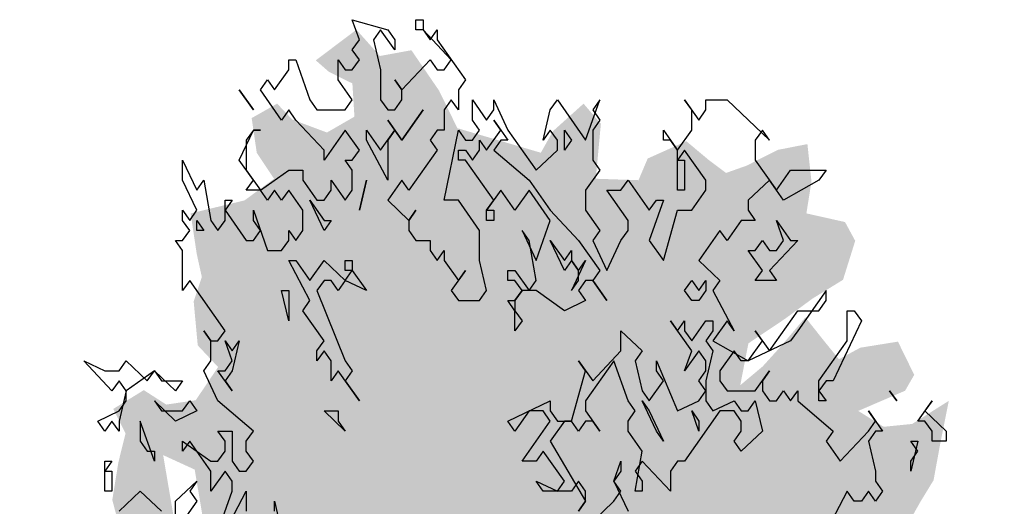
# Model space of a CAD drawing. Extents: x -73 to 359, y -4 to 85.
# Tile 115 of 149: x 231.78 to 235.55, y 12.29 to 14.15. Entities that reach past the tile are written whole.
import ezdxf

# ---------------------------------------------------------------- set-up
doc = ezdxf.new("R2010")
doc.units = 0
doc.header["$MEASUREMENT"] = 0
doc.layers.add('Ansicht_Süd Garagen_8_P_ZE_SYMBOL', color=7, linetype='Continuous')

msp = doc.modelspace()

# ---------------------------------------------------------------- hatches: boundary and pattern name
at = {"layer": 'Ansicht_Süd Garagen_8_P_ZE_SYMBOL', "linetype": 'Continuous', "lineweight": 18, "ltscale": 1000}
h = msp.add_hatch(color=255, dxfattribs=at)
h.paths.add_polyline_path([(232.5219, 11.4191), (232.401, 11.4357), (232.2918, 11.5132), (232.1748, 11.5464), (232.0305, 11.5796), (231.9603, 11.6405), (231.8979, 11.6073), (231.8628, 11.4446), (231.8472, 11.3283), (231.9408, 11.2287), (231.8979, 11.1733), (231.777, 11.1733), (231.8199, 11.0848), (231.8823, 11.0405), (231.8745, 10.9519), (231.8589, 10.8855), (231.8667, 10.8357), (231.9018, 10.7305), (231.8823, 10.6087), (231.9174, 10.4925), (231.8862, 10.343), (232.0266, 10.2379), (232.1124, 10.2046), (232.2684, 10.2157), (232.4244, 10.1327), (232.3971, 10.0198), (232.4283, 9.7319), (232.5063, 9.7596), (232.6272, 9.6046), (232.6857, 9.5327), (232.8144, 9.5105), (232.9431, 9.4662), (233.0523, 9.2891), (233.1771, 9.3113), (233.2239, 9.3721), (233.3721, 9.1042), (233.4541, 8.833), (233.5282, 8.5618), (233.5555, 8.3625), (233.5399, 8.151), (233.6569, 8.1964), (233.7466, 8.151), (233.8527, 8.151), (233.8683, 8.3625), (233.9385, 8.6448), (233.9892, 8.8053), (234.0399, 8.9991), (234.0672, 9.1374), (234.1062, 9.2814), (234.1608, 9.3644), (234.2232, 9.4696), (234.2934, 9.5581), (234.3909, 9.5747), (234.4533, 9.5692), (234.4494, 9.6301), (234.4923, 9.6578), (234.6249, 9.6079), (234.6678, 9.5581), (234.7341, 9.6024), (234.7575, 9.6467), (234.7887, 9.5969), (234.7848, 9.4696), (234.8472, 9.6245), (234.9096, 9.7187), (234.9447, 9.5692), (234.9798, 9.5028), (235.0656, 9.5304), (235.0617, 9.6744), (235.1436, 9.691), (235.206, 9.6965), (235.2099, 9.8515), (235.2879, 9.857), (235.3503, 9.8515), (235.3932, 9.9511), (235.3386, 10.0231), (235.4049, 10.0674), (235.4556, 10.1006), (235.3464, 10.25), (235.2996, 10.3165), (235.4088, 10.3054), (235.4946, 10.3818), (235.401, 10.4814), (235.3308, 10.5202), (235.362, 10.6087), (235.479, 10.57), (235.5513, 10.57), (235.5258, 10.7416), (235.4985, 10.8246), (235.3893, 10.7914), (235.3659, 10.8025), (235.3776, 10.9242), (235.3464, 11.0516), (235.518, 11.1124), (235.4712, 11.2287), (235.4439, 11.2951), (235.4868, 11.4169), (235.4907, 11.594), (235.4244, 11.8044), (235.2957, 11.8985), (235.2138, 11.9759), (235.0929, 12.0202), (234.9759, 12.0147), (234.8433, 12.0258), (234.8355, 12.0867), (234.9252, 12.0977), (234.972, 12.1143), (235.1085, 12.1254), (235.167, 12.1918), (235.2294, 12.3025), (235.2801, 12.3856), (235.3074, 12.535), (235.3386, 12.69), (235.1982, 12.6014), (235.089, 12.5904), (234.9915, 12.6513), (235.1709, 12.7287), (235.206, 12.7896), (235.1436, 12.9169), (234.9993, 12.8937), (234.9174, 12.8494), (234.8589, 12.9214), (234.7887, 13.0099), (234.6951, 12.8992), (234.6249, 12.8217), (234.5391, 12.7498), (234.5703, 12.9103), (234.7107, 13.0044), (234.816, 13.0819), (234.933, 13.1539), (234.9798, 13.3033), (234.9408, 13.3753), (234.7926, 13.4085), (234.8121, 13.5303), (234.7965, 13.6742), (234.6834, 13.652), (234.5625, 13.5911), (234.4845, 13.5635), (234.4182, 13.6133), (234.3324, 13.6852), (234.1842, 13.6188), (234.1491, 13.5358), (233.9853, 13.5413), (234.0048, 13.7517), (233.9385, 13.8292), (233.8214, 13.724), (233.7746, 13.641), (233.4548, 13.7351), (233.3846, 13.879), (233.2785, 14.034), (233.1576, 14.0118), (233.0679, 14.1126), (232.9119, 13.9952), (232.9626, 13.9509), (233.0523, 13.9067), (233.0601, 13.7793), (232.9548, 13.7185), (232.8222, 13.7683), (232.7637, 13.8292), (232.6662, 13.7738), (232.6857, 13.641), (232.752, 13.5413), (232.6389, 13.4583), (232.4322, 13.4085), (232.4556, 13.2535), (232.4751, 13.1649), (232.4439, 13.0708), (232.4595, 12.9026), (232.5375, 12.8195), (232.4517, 12.6922), (232.3386, 12.6756), (232.2528, 12.731), (232.1358, 12.659), (232.1826, 12.5649), (232.1553, 12.4542), (232.1319, 12.3103), (232.167, 12.1774), (232.1397, 12.1165), (232.0266, 12.1774), (231.9369, 12.0833), (231.9954, 11.9948), (232.0071, 11.9117), (232.0149, 11.7623), (232.0656, 11.6848), (232.1163, 11.7678), (232.2177, 11.8176), (232.3815, 11.7235), (232.4244, 11.6073), (232.5297, 11.5464)], flags=0)
h.paths.add_polyline_path([(233.8441, 9.5304), (233.7973, 9.5028), (233.8129, 9.2149), (233.8168, 8.9769), (233.8597, 9.1651), (233.9182, 9.3312), (233.9728, 9.5526), (233.9533, 9.5858)], flags=0)
h.paths.add_polyline_path([(233.6998, 9.3201), (233.6374, 9.5249), (233.5555, 9.6467), (233.5243, 9.6024), (233.497, 9.5083), (233.4892, 9.2924), (233.4892, 9.0876), (233.5477, 8.8551), (233.6023, 8.6559), (233.6725, 8.3846), (233.6998, 8.6725), (233.7193, 9.0987)], flags=0)
h.paths.add_polyline_path([(232.2255, 10.6397), (232.0929, 10.767), (232.0461, 10.8611), (232.2957, 10.8445), (232.3503, 10.7504)], flags=0)
h.paths.add_polyline_path([(232.4478, 12.4265), (232.3269, 12.4819), (232.3815, 12.1608), (232.4907, 12.1719)], flags=0)

# ---------------------------------------------------------------- linework, layer by layer
at = {"layer": 'Ansicht_Süd Garagen_8_P_ZE_SYMBOL', "linetype": 'Continuous', "ltscale": 1000}
for p, q in [((233.0792, 14.0741), (233.052, 14.151)), ((233.052, 14.151), (233.1876, 14.1126)), ((233.296, 14.1126), (233.296, 14.151)), ((233.296, 14.151), (233.3231, 14.151)), ((233.3231, 14.151), (233.3231, 14.1126)), ((233.1605, 14.1126), (233.1334, 14.0741)), ((233.2147, 14.0356), (233.1605, 14.1126)), ((233.1876, 14.1126), (233.2147, 14.0741)), ((233.3231, 14.1126), (233.296, 14.1126)), ((233.4315, 13.9972), (233.3231, 14.1126)), ((233.3231, 14.1126), (233.3502, 14.0741)), ((233.3502, 14.0741), (233.3773, 14.1126)), ((233.3773, 14.1126), (233.3773, 14.0741)), ((233.052, 14.0356), (233.0792, 14.0741)), ((233.1334, 14.0741), (233.1605, 13.9587)), ((233.2147, 14.0741), (233.2147, 14.0356)), ((233.3773, 14.0741), (233.4857, 13.9203)), ((233.0792, 13.9972), (233.052, 14.0356)), ((232.8081, 13.9587), (232.8081, 13.9972)), ((232.8081, 13.9972), (232.8352, 13.9972)), ((232.8352, 13.9972), (232.8894, 13.8433)), ((232.9978, 13.9203), (232.9978, 13.9972)), ((232.9978, 13.9972), (233.0249, 13.9587)), ((233.052, 13.9587), (233.0792, 13.9972)), ((233.2418, 13.8818), (233.3502, 13.9972)), ((233.3502, 13.9972), (233.3773, 13.9587)), ((233.4044, 13.9587), (233.4315, 13.9972)), ((232.7539, 13.8818), (232.8081, 13.9587)), ((233.0249, 13.9587), (233.052, 13.9587)), ((233.1605, 13.9587), (233.1605, 13.8433)), ((233.3773, 13.9587), (233.4044, 13.9587)), ((232.6997, 13.8818), (232.7268, 13.9203)), ((232.7268, 13.9203), (232.7539, 13.8818)), ((233.052, 13.8433), (232.9978, 13.9203)), ((233.2418, 13.8818), (233.2147, 13.9203)), ((233.2147, 13.9203), (233.2418, 13.8818)), ((233.4857, 13.9203), (233.4586, 13.8818)), ((232.6184, 13.8818), (232.6726, 13.8049)), ((232.6726, 13.8049), (232.6184, 13.8818)), ((232.781, 13.7664), (232.6997, 13.8818)), ((233.2418, 13.8433), (233.2418, 13.8818)), ((233.4586, 13.8818), (233.4586, 13.8049)), ((232.8894, 13.8433), (232.9165, 13.8049)), ((233.0249, 13.8049), (233.052, 13.8433)), ((233.1605, 13.8433), (233.1876, 13.8049)), ((233.2147, 13.8049), (233.2418, 13.8433)), ((233.4315, 13.8433), (233.4044, 13.8049)), ((233.4586, 13.8049), (233.4315, 13.8433)), ((233.5128, 13.7664), (233.5128, 13.8433)), ((233.5128, 13.8433), (233.567, 13.7664)), ((233.5941, 13.8049), (233.5941, 13.8433)), ((233.5941, 13.8433), (233.6483, 13.7279)), ((233.8109, 13.8049), (233.838, 13.8433)), ((233.838, 13.8433), (233.9464, 13.6895)), ((233.9464, 13.6895), (234.0006, 13.8433)), ((234.0006, 13.8433), (233.9735, 13.8049)), ((234.3529, 13.8049), (234.3258, 13.8433)), ((234.3258, 13.8433), (234.38, 13.7664)), ((234.4071, 13.8049), (234.4071, 13.8433)), ((234.4071, 13.8433), (234.4884, 13.8433)), ((234.4884, 13.8433), (234.651, 13.6895)), ((232.8081, 13.8049), (232.781, 13.7664)), ((232.8352, 13.7664), (232.8081, 13.8049)), ((232.9165, 13.8049), (233.0249, 13.8049)), ((233.1876, 13.8049), (233.2147, 13.8049)), ((233.2418, 13.6895), (233.3231, 13.8049)), ((233.3231, 13.8049), (233.2418, 13.6895)), ((233.4044, 13.8049), (233.4044, 13.7279)), ((233.567, 13.7664), (233.5941, 13.8049)), ((233.7838, 13.6895), (233.8109, 13.8049)), ((233.9735, 13.8049), (234.0006, 13.7664)), ((234.3529, 13.7279), (234.3529, 13.8049)), ((234.38, 13.7664), (234.4071, 13.8049)), ((232.9436, 13.651), (232.8352, 13.7664)), ((233.2147, 13.7279), (233.1876, 13.7664)), ((233.1876, 13.7664), (233.2418, 13.6895)), ((233.5399, 13.7279), (233.5128, 13.7664)), ((233.6212, 13.7279), (233.5941, 13.7664)), ((233.5941, 13.7664), (233.6483, 13.6895)), ((234.0006, 13.7664), (233.9735, 13.7279)), ((232.6184, 13.6126), (232.6726, 13.7279)), ((232.6726, 13.7279), (232.6455, 13.6895)), ((232.6726, 13.7279), (232.6997, 13.7279)), ((232.6997, 13.7279), (232.6726, 13.7279)), ((233.0249, 13.7279), (232.9436, 13.6126)), ((233.0792, 13.651), (233.0249, 13.7279)), ((233.1063, 13.6895), (233.1063, 13.7279)), ((233.1063, 13.7279), (233.1605, 13.651)), ((233.1605, 13.651), (233.2147, 13.7279)), ((233.2147, 13.7279), (233.1876, 13.6895)), ((233.2418, 13.6895), (233.2147, 13.7279)), ((233.3773, 13.7279), (233.3502, 13.6895)), ((233.4044, 13.7279), (233.3773, 13.7279)), ((233.4044, 13.4587), (233.4586, 13.7279)), ((233.4586, 13.7279), (233.4857, 13.6895)), ((233.5128, 13.6895), (233.5399, 13.7279)), ((233.567, 13.651), (233.6212, 13.7279)), ((233.6483, 13.7279), (233.7567, 13.5741)), ((233.8109, 13.7279), (233.7838, 13.6895)), ((233.838, 13.6895), (233.8109, 13.7279)), ((233.8651, 13.651), (233.8651, 13.7279)), ((233.8651, 13.7279), (233.8922, 13.6895)), ((233.9735, 13.7279), (233.9735, 13.6126)), ((234.2445, 13.6895), (234.2445, 13.7279)), ((234.2445, 13.7279), (234.2987, 13.651)), ((234.2987, 13.651), (234.3529, 13.7279)), ((234.6239, 13.7279), (234.5968, 13.6895)), ((234.651, 13.6895), (234.6239, 13.7279)), ((232.6455, 13.6895), (232.6455, 13.5741)), ((233.1876, 13.5356), (233.1063, 13.6895)), ((233.1876, 13.6895), (233.1876, 13.5356)), ((233.3502, 13.6895), (233.3773, 13.651)), ((233.4857, 13.6895), (233.5128, 13.6895)), ((233.5399, 13.651), (233.5399, 13.6895)), ((233.5399, 13.6895), (233.567, 13.651)), ((233.6212, 13.6895), (233.5941, 13.651)), ((233.6483, 13.6895), (233.6212, 13.6895)), ((233.838, 13.651), (233.838, 13.6895)), ((233.8922, 13.6895), (233.8651, 13.651)), ((234.2716, 13.6895), (234.2445, 13.6895)), ((234.2987, 13.651), (234.2716, 13.6895)), ((234.5968, 13.6895), (234.5968, 13.6126)), ((232.9436, 13.6126), (232.9436, 13.651)), ((233.052, 13.6126), (233.0792, 13.651)), ((233.3773, 13.651), (233.2689, 13.4972)), ((233.4586, 13.6126), (233.4586, 13.651)), ((233.4586, 13.651), (233.4857, 13.651)), ((233.4857, 13.651), (233.5128, 13.6126)), ((233.5128, 13.6126), (233.5399, 13.651)), ((233.5941, 13.651), (233.7296, 13.5356)), ((233.7567, 13.5741), (233.838, 13.651)), ((234.3258, 13.651), (234.2987, 13.6126)), ((234.2987, 13.4972), (234.2987, 13.651)), ((234.4071, 13.5356), (234.3258, 13.651)), ((232.4016, 13.5356), (232.4016, 13.6126)), ((232.4016, 13.6126), (232.4558, 13.4972)), ((232.6726, 13.5356), (232.6184, 13.6126)), ((233.052, 13.5741), (233.0249, 13.6126)), ((233.0249, 13.6126), (233.052, 13.6126)), ((233.4857, 13.6126), (233.4586, 13.6126)), ((233.5941, 13.4587), (233.4857, 13.6126)), ((233.9735, 13.6126), (234.0006, 13.5741)), ((234.2987, 13.6126), (234.3258, 13.6126)), ((234.3258, 13.6126), (234.3258, 13.4972)), ((234.5968, 13.6126), (234.6781, 13.4972)), ((232.6455, 13.5741), (232.6997, 13.4972)), ((232.6997, 13.4972), (232.8081, 13.5741)), ((232.8081, 13.5741), (232.8623, 13.5741)), ((232.8623, 13.5741), (232.8623, 13.5356)), ((233.052, 13.4972), (233.052, 13.5741)), ((234.0006, 13.5741), (233.9464, 13.4972)), ((234.6781, 13.4972), (234.7323, 13.5741)), ((234.7323, 13.5741), (234.8678, 13.5741)), ((234.8678, 13.5741), (234.8407, 13.5356)), ((232.4558, 13.4203), (232.4016, 13.5356)), ((232.4558, 13.4972), (232.4829, 13.5356)), ((232.4829, 13.5356), (232.51, 13.3818)), ((232.6455, 13.4972), (232.6726, 13.5356)), ((232.8623, 13.5356), (232.9165, 13.4587)), ((232.9707, 13.4972), (232.9707, 13.5356)), ((232.9707, 13.5356), (233.0249, 13.4587)), ((233.1063, 13.5356), (233.0792, 13.4203)), ((233.0792, 13.4203), (233.1063, 13.5356)), ((233.2418, 13.5356), (233.1876, 13.4587)), ((233.2689, 13.4972), (233.2418, 13.5356)), ((233.7296, 13.5356), (233.8109, 13.4203)), ((234.0819, 13.4972), (234.109, 13.5356)), ((234.109, 13.5356), (234.1903, 13.4203)), ((234.4071, 13.4972), (234.4071, 13.5356)), ((234.651, 13.5356), (234.5697, 13.4587)), ((234.7052, 13.4587), (234.651, 13.5356)), ((234.8407, 13.5356), (234.7052, 13.4587)), ((232.6997, 13.4972), (232.6455, 13.4972)), ((232.7268, 13.4587), (232.6997, 13.4972)), ((232.7539, 13.4972), (232.7268, 13.4587)), ((232.781, 13.4587), (232.7539, 13.4972)), ((232.8081, 13.4972), (232.781, 13.4587)), ((232.8623, 13.4203), (232.8081, 13.4972)), ((232.9436, 13.4587), (232.9707, 13.4972)), ((233.0249, 13.4587), (233.052, 13.4972)), ((233.6212, 13.4972), (233.567, 13.4203)), ((233.6754, 13.4203), (233.6212, 13.4972)), ((233.7296, 13.4972), (233.6754, 13.4203)), ((233.8109, 13.3818), (233.7296, 13.4972)), ((233.9464, 13.4972), (233.9464, 13.4203)), ((234.109, 13.3818), (234.0277, 13.4972)), ((234.0277, 13.4972), (234.0819, 13.4972)), ((234.3258, 13.4972), (234.2987, 13.4972)), ((234.3529, 13.4203), (234.4071, 13.4972)), ((232.5642, 13.3818), (232.5642, 13.4587)), ((232.5642, 13.4587), (232.5913, 13.4587)), ((232.5913, 13.4587), (232.5642, 13.4203)), ((232.9436, 13.3433), (232.8894, 13.4587)), ((232.8894, 13.4587), (232.9436, 13.3818)), ((232.9165, 13.4587), (232.9436, 13.4587)), ((233.1876, 13.4587), (233.2689, 13.3818)), ((233.4586, 13.4587), (233.4044, 13.4587)), ((233.5399, 13.3433), (233.4586, 13.4587)), ((233.567, 13.4203), (233.5941, 13.4587)), ((234.1903, 13.4203), (234.2174, 13.4587)), ((234.2445, 13.4587), (234.1903, 13.3049)), ((234.2174, 13.4587), (234.2445, 13.4587)), ((234.5697, 13.4587), (234.5697, 13.4203)), ((232.4016, 13.3818), (232.4016, 13.4203)), ((232.4016, 13.4203), (232.4287, 13.3818)), ((232.4287, 13.3818), (232.4558, 13.4203)), ((232.5642, 13.4203), (232.6455, 13.3049)), ((232.6726, 13.3818), (232.6726, 13.4203)), ((232.6726, 13.4203), (232.7268, 13.2664)), ((232.8623, 13.3433), (232.8623, 13.4203)), ((233.2689, 13.3818), (233.296, 13.4203)), ((233.296, 13.4203), (233.2689, 13.3818)), ((233.567, 13.4203), (233.5941, 13.4203)), ((233.567, 13.3818), (233.567, 13.4203)), ((233.5941, 13.4203), (233.5941, 13.3818)), ((233.8109, 13.4203), (233.9193, 13.3049)), ((233.9464, 13.4203), (234.0006, 13.3433)), ((234.2445, 13.2279), (234.2987, 13.4203)), ((234.2987, 13.4203), (234.3529, 13.4203)), ((234.5697, 13.4203), (234.5968, 13.3818)), ((232.4287, 13.3433), (232.4016, 13.3818)), ((232.4558, 13.3433), (232.4558, 13.3818)), ((232.4558, 13.3818), (232.4829, 13.3433)), ((232.51, 13.3818), (232.5371, 13.3433)), ((232.5371, 13.3433), (232.5642, 13.3818)), ((232.6997, 13.3433), (232.6726, 13.3818)), ((232.9707, 13.3818), (232.9436, 13.3433)), ((232.9436, 13.3818), (232.9707, 13.3818)), ((233.2689, 13.3818), (233.2689, 13.3433)), ((233.5941, 13.3818), (233.567, 13.3818)), ((233.7567, 13.2279), (233.8109, 13.3818)), ((234.109, 13.3433), (234.109, 13.3818)), ((234.5426, 13.3818), (234.4884, 13.3049)), ((234.5968, 13.3818), (234.5426, 13.3818)), ((234.7052, 13.3049), (234.6781, 13.3818)), ((234.6781, 13.3818), (234.7323, 13.3049)), ((232.4016, 13.3049), (232.4287, 13.3433)), ((232.4829, 13.3433), (232.4558, 13.3433)), ((232.6726, 13.3049), (232.6997, 13.3433)), ((232.8081, 13.3049), (232.8081, 13.3433)), ((232.8081, 13.3433), (232.8352, 13.3049)), ((232.8352, 13.3049), (232.8623, 13.3433)), ((233.2689, 13.3433), (233.296, 13.3049)), ((233.5399, 13.2279), (233.5399, 13.3433)), ((233.7296, 13.3049), (233.7025, 13.3433)), ((233.7025, 13.3433), (233.7567, 13.2279)), ((234.0006, 13.3433), (233.9735, 13.3049)), ((234.0819, 13.3049), (234.109, 13.3433)), ((234.4613, 13.3433), (234.38, 13.2279)), ((234.4884, 13.3049), (234.4613, 13.3433)), ((232.4016, 13.2664), (232.3745, 13.3049)), ((232.3745, 13.3049), (232.4016, 13.3049)), ((232.6455, 13.3049), (232.6726, 13.3049)), ((232.781, 13.2664), (232.8081, 13.3049)), ((233.296, 13.3049), (233.3502, 13.3049)), ((233.3502, 13.3049), (233.3502, 13.2664)), ((233.7567, 13.151), (233.7296, 13.3049)), ((233.8651, 13.1895), (233.8109, 13.3049)), ((233.8109, 13.3049), (233.8651, 13.2279)), ((233.9193, 13.3049), (234.0006, 13.1895)), ((233.9735, 13.3049), (234.0277, 13.1895)), ((234.0277, 13.1895), (234.0819, 13.3049)), ((234.1903, 13.3049), (234.2445, 13.2279)), ((234.5968, 13.2664), (234.6239, 13.3049)), ((234.6239, 13.3049), (234.651, 13.2664)), ((234.7594, 13.3049), (234.651, 13.1895)), ((234.6781, 13.2664), (234.7052, 13.3049)), ((234.7323, 13.3049), (234.7594, 13.3049)), ((232.4016, 13.1126), (232.4016, 13.2664)), ((232.7268, 13.2664), (232.781, 13.2664)), ((233.3502, 13.2664), (233.3773, 13.2279)), ((233.3773, 13.2279), (233.4044, 13.2664)), ((233.4044, 13.2664), (233.4044, 13.2279)), ((233.8651, 13.2279), (233.8922, 13.2664)), ((233.8922, 13.2664), (233.8922, 13.2279)), ((234.6239, 13.1895), (234.5697, 13.2664)), ((234.5697, 13.2664), (234.5968, 13.2664)), ((234.651, 13.2664), (234.6781, 13.2664)), ((232.8894, 13.0741), (232.8081, 13.2279)), ((232.8081, 13.2279), (232.8352, 13.2279)), ((232.8352, 13.2279), (232.8894, 13.151)), ((232.8894, 13.151), (232.9436, 13.2279)), ((232.9436, 13.2279), (233.0249, 13.151)), ((233.0249, 13.1895), (233.0249, 13.2279)), ((233.0249, 13.2279), (233.052, 13.2279)), ((233.052, 13.2279), (233.052, 13.1895)), ((233.4044, 13.2279), (233.4586, 13.151)), ((233.567, 13.1126), (233.5399, 13.2279)), ((233.8922, 13.2279), (233.8651, 13.1895)), ((233.8922, 13.2279), (233.9193, 13.1895)), ((233.9464, 13.2279), (233.8922, 13.1126)), ((233.9193, 13.1895), (233.8922, 13.2279)), ((233.9193, 13.1895), (233.9464, 13.2279)), ((234.38, 13.2279), (234.4613, 13.151)), ((233.0249, 13.151), (233.052, 13.1895)), ((233.052, 13.1895), (233.0249, 13.1895)), ((233.052, 13.1895), (233.1063, 13.1126)), ((233.4857, 13.1895), (233.4315, 13.1126)), ((233.4586, 13.151), (233.4857, 13.1895)), ((233.6483, 13.151), (233.6483, 13.1895)), ((233.6483, 13.1895), (233.6754, 13.1895)), ((233.6754, 13.1895), (233.7296, 13.1126)), ((233.9193, 13.151), (233.9193, 13.1895)), ((234.0006, 13.1895), (233.9735, 13.151)), ((234.5968, 13.151), (234.6239, 13.1895)), ((234.651, 13.1895), (234.6781, 13.151)), ((232.4287, 13.151), (232.4016, 13.1126)), ((232.5642, 12.9587), (232.4287, 13.151)), ((232.9436, 13.151), (232.9165, 13.1126)), ((232.9707, 13.151), (232.9436, 13.151)), ((232.9978, 13.1126), (232.9707, 13.151)), ((233.0249, 13.151), (232.9978, 13.1126)), ((233.1063, 13.1126), (233.0249, 13.151)), ((233.6754, 13.151), (233.6483, 13.151)), ((233.7025, 13.1126), (233.6754, 13.151)), ((233.7296, 13.1126), (233.7567, 13.151)), ((233.8922, 13.1126), (233.9193, 13.151)), ((233.9464, 13.151), (233.9193, 13.1126)), ((233.9735, 13.151), (233.9464, 13.151)), ((233.9735, 13.151), (234.0277, 13.0741)), ((234.0277, 13.0741), (233.9735, 13.151)), ((234.3258, 13.1126), (234.3529, 13.151)), ((234.3529, 13.151), (234.38, 13.1126)), ((234.38, 13.1126), (234.4071, 13.151)), ((234.4071, 13.151), (234.4071, 13.1126)), ((234.4613, 13.151), (234.4342, 13.1126)), ((234.6781, 13.151), (234.5968, 13.151)), ((232.8081, 12.9972), (232.781, 13.1126)), ((232.781, 13.1126), (232.8081, 13.1126)), ((232.8081, 13.1126), (232.8081, 12.9972)), ((232.9165, 13.1126), (233.0249, 12.8433)), ((233.4315, 13.1126), (233.4586, 13.0741)), ((233.5399, 13.0741), (233.567, 13.1126)), ((233.7025, 13.1126), (233.6754, 13.0741)), ((233.6754, 13.0741), (233.7025, 13.1126)), ((233.7567, 13.1126), (233.7025, 13.1126)), ((233.8651, 13.0356), (233.7567, 13.1126)), ((233.9193, 13.1126), (233.9464, 13.0741)), ((234.3529, 13.0741), (234.3258, 13.1126)), ((234.4071, 13.1126), (234.38, 13.0741)), ((234.4342, 13.1126), (234.5155, 12.9587)), ((234.8678, 13.1126), (234.7594, 12.9587)), ((234.8678, 13.0741), (234.8678, 13.1126)), ((232.8623, 13.0356), (232.8894, 13.0741)), ((233.4586, 13.0741), (233.5399, 13.0741)), ((233.6754, 13.0356), (233.6483, 13.0741)), ((233.6483, 13.0741), (233.6754, 13.0741)), ((233.6754, 13.0741), (233.6754, 13.0356)), ((233.9464, 13.0741), (233.8651, 13.0356)), ((234.38, 13.0741), (234.3529, 13.0741)), ((234.8407, 13.0356), (234.8678, 13.0741)), ((232.9436, 12.9203), (232.8623, 13.0356)), ((233.6754, 13.0356), (233.7025, 12.9972)), ((233.6754, 12.9587), (233.6754, 13.0356)), ((234.651, 12.8818), (234.7594, 13.0356)), ((234.7594, 13.0356), (234.8407, 13.0356)), ((234.9491, 12.9203), (234.9491, 13.0356)), ((234.9491, 13.0356), (234.9762, 13.0356)), ((234.9762, 13.0356), (235.0033, 12.9972)), ((233.7025, 12.9972), (233.6754, 12.9587)), ((234.3529, 12.8818), (234.2716, 12.9972)), ((234.2716, 12.9972), (234.2987, 12.9587)), ((234.2987, 12.9587), (234.3258, 12.9972)), ((234.3258, 12.9972), (234.3258, 12.9587)), ((234.3529, 12.9203), (234.4071, 12.9972)), ((234.4071, 12.9972), (234.4342, 12.9972)), ((234.4884, 12.9972), (234.4342, 12.9203)), ((234.4342, 12.9972), (234.4342, 12.9587)), ((234.5155, 12.9587), (234.4884, 12.9972)), ((235.0033, 12.9972), (234.8949, 12.7664)), ((232.51, 12.9203), (232.4829, 12.9587)), ((232.4829, 12.9587), (232.51, 12.9203)), ((232.5371, 12.9203), (232.5642, 12.9587)), ((234.0819, 12.8818), (234.0819, 12.9587)), ((234.0819, 12.9587), (234.1632, 12.8818)), ((234.3258, 12.9587), (234.3529, 12.9203)), ((234.4342, 12.9587), (234.4071, 12.9203)), ((234.6239, 12.9203), (234.5968, 12.9587)), ((234.5968, 12.9587), (234.651, 12.8818)), ((234.7594, 12.9587), (234.7323, 12.9203)), ((232.51, 12.8433), (232.51, 12.9203)), ((232.51, 12.9203), (232.5371, 12.9203)), ((232.5913, 12.8433), (232.5642, 12.9203)), ((232.5642, 12.9203), (232.5913, 12.8818)), ((232.6184, 12.9203), (232.5913, 12.8049)), ((232.5913, 12.8818), (232.6184, 12.9203)), ((232.9165, 12.8818), (232.9436, 12.9203)), ((234.4071, 12.9203), (234.4342, 12.8818)), ((234.4342, 12.9203), (234.5697, 12.8433)), ((234.5697, 12.8433), (234.6239, 12.9203)), ((234.7323, 12.9203), (234.5697, 12.8433)), ((234.8407, 12.7664), (234.9491, 12.9203)), ((232.9436, 12.8818), (232.9165, 12.8433)), ((232.9165, 12.8433), (232.9165, 12.8818)), ((232.9707, 12.8433), (232.9436, 12.8818)), ((233.9735, 12.7664), (234.0819, 12.8818)), ((234.1632, 12.8818), (234.1361, 12.8433)), ((234.38, 12.8818), (234.3258, 12.8049)), ((234.3258, 12.8049), (234.3529, 12.8818)), ((234.4071, 12.8433), (234.38, 12.8818)), ((234.4342, 12.8818), (234.4071, 12.7664)), ((234.5155, 12.8818), (234.4613, 12.8049)), ((234.5426, 12.8433), (234.5155, 12.8818)), ((232.1306, 12.7279), (232.0222, 12.8433)), ((232.0222, 12.8433), (232.1035, 12.8049)), ((232.1577, 12.8049), (232.1848, 12.8433)), ((232.1848, 12.8433), (232.2661, 12.7664)), ((232.4829, 12.8049), (232.51, 12.8433)), ((232.5642, 12.8049), (232.5913, 12.8433)), ((232.9707, 12.7664), (232.9707, 12.8433)), ((233.0249, 12.8433), (233.052, 12.8049)), ((233.9464, 12.8049), (233.9193, 12.8433)), ((233.9193, 12.8433), (233.9735, 12.7664)), ((234.0548, 12.8433), (233.9464, 12.6895)), ((234.109, 12.6895), (234.0548, 12.8433)), ((234.1361, 12.8433), (234.1632, 12.7279)), ((234.2174, 12.8049), (234.2174, 12.8433)), ((234.2174, 12.8433), (234.2987, 12.651)), ((234.4071, 12.8049), (234.4071, 12.8433)), ((234.5697, 12.8433), (234.5426, 12.8433)), ((232.1035, 12.8049), (232.1577, 12.8049)), ((232.2932, 12.8049), (232.1848, 12.7279)), ((232.2661, 12.7664), (232.2932, 12.8049)), ((232.2932, 12.8049), (232.3203, 12.7664)), ((232.3745, 12.7279), (232.2932, 12.8049)), ((232.5371, 12.6895), (232.4829, 12.8049)), ((232.5913, 12.7279), (232.5371, 12.8049)), ((232.5371, 12.8049), (232.5642, 12.8049)), ((232.5913, 12.8049), (232.5642, 12.7664)), ((232.9978, 12.8049), (232.9707, 12.7664)), ((233.0792, 12.6895), (232.9978, 12.8049)), ((233.052, 12.8049), (233.0249, 12.7664)), ((233.8922, 12.6126), (233.9464, 12.8049)), ((234.2445, 12.7664), (234.2174, 12.8049)), ((234.38, 12.7664), (234.4071, 12.8049)), ((234.4613, 12.8049), (234.4613, 12.7664)), ((234.5968, 12.7279), (234.651, 12.8049)), ((234.651, 12.8049), (234.6239, 12.7664)), ((232.1577, 12.7664), (232.1306, 12.7279)), ((232.1848, 12.7279), (232.1577, 12.7664)), ((232.3203, 12.7664), (232.4016, 12.7664)), ((232.4016, 12.7664), (232.3745, 12.7279)), ((232.5642, 12.7664), (232.5913, 12.7279)), ((233.0249, 12.7664), (233.0792, 12.6895)), ((234.1903, 12.6895), (234.2445, 12.7664)), ((234.4071, 12.7279), (234.38, 12.7664)), ((234.4071, 12.7664), (234.4071, 12.6895)), ((234.4613, 12.7664), (234.4884, 12.7279)), ((234.6239, 12.7664), (234.6239, 12.7279)), ((234.8678, 12.7664), (234.8407, 12.7279)), ((234.8407, 12.6895), (234.8407, 12.7664)), ((234.8949, 12.7664), (234.8678, 12.7664)), ((232.1848, 12.7279), (232.1577, 12.6126)), ((232.1848, 12.6895), (232.1848, 12.7279)), ((234.1632, 12.7279), (234.1903, 12.6895)), ((234.38, 12.6895), (234.4071, 12.7279)), ((234.4884, 12.7279), (234.5968, 12.7279)), ((234.6239, 12.7279), (234.651, 12.6895)), ((234.6781, 12.6895), (234.7052, 12.7279)), ((234.7052, 12.7279), (234.7323, 12.6895)), ((234.7323, 12.6895), (234.7594, 12.7279)), ((234.7594, 12.7279), (234.7594, 12.6895)), ((234.8407, 12.7279), (234.8678, 12.6895)), ((235.1117, 12.7279), (235.1388, 12.6895)), ((235.1388, 12.6895), (235.1117, 12.7279)), ((232.1577, 12.651), (232.1848, 12.6895)), ((232.3745, 12.6126), (232.2932, 12.6895)), ((232.2932, 12.6895), (232.3203, 12.651)), ((232.4016, 12.651), (232.4287, 12.6895)), ((232.4287, 12.6895), (232.4558, 12.651)), ((232.6726, 12.5741), (232.5371, 12.6895)), ((233.6483, 12.6126), (233.8109, 12.6895)), ((233.8109, 12.6895), (233.8109, 12.651)), ((233.9464, 12.6895), (233.9464, 12.651)), ((234.1361, 12.651), (234.109, 12.6895)), ((234.2174, 12.5741), (234.1632, 12.6895)), ((234.1632, 12.6895), (234.1903, 12.651)), ((234.2987, 12.651), (234.38, 12.6895)), ((234.4071, 12.6895), (234.4342, 12.651)), ((234.4342, 12.651), (234.5155, 12.6895)), ((234.5155, 12.6895), (234.5426, 12.651)), ((234.5697, 12.651), (234.5968, 12.6895)), ((234.5968, 12.6895), (234.6239, 12.5741)), ((234.651, 12.6895), (234.6781, 12.6895)), ((234.7594, 12.6895), (234.8949, 12.5741)), ((234.8678, 12.6895), (234.8407, 12.6895)), ((235.2201, 12.6126), (235.2743, 12.6895)), ((235.2743, 12.6895), (235.2472, 12.651)), ((232.0764, 12.6126), (232.1577, 12.651)), ((232.3203, 12.651), (232.4016, 12.651)), ((232.4558, 12.651), (232.3745, 12.6126)), ((233.0249, 12.5741), (232.9436, 12.651)), ((232.9436, 12.651), (232.9978, 12.651)), ((232.9978, 12.651), (232.9978, 12.6126)), ((233.7296, 12.651), (233.6754, 12.5741)), ((233.7838, 12.651), (233.7296, 12.651)), ((233.8109, 12.6126), (233.7838, 12.651)), ((233.8109, 12.651), (233.838, 12.6126)), ((233.9464, 12.651), (234.0006, 12.5741)), ((234.109, 12.6126), (234.1361, 12.651)), ((234.1903, 12.651), (234.2445, 12.5356)), ((234.4613, 12.651), (234.3258, 12.4587)), ((234.38, 12.5741), (234.3529, 12.651)), ((234.3529, 12.651), (234.38, 12.6126)), ((234.5155, 12.651), (234.4613, 12.651)), ((234.5426, 12.6126), (234.5155, 12.651)), ((234.5426, 12.651), (234.5697, 12.651)), ((235.0575, 12.6126), (235.0304, 12.651)), ((235.0304, 12.651), (235.0846, 12.5741)), ((235.2472, 12.651), (235.3285, 12.5741)), ((232.1035, 12.5741), (232.0764, 12.6126)), ((232.1306, 12.6126), (232.1035, 12.5741)), ((232.1577, 12.5741), (232.1306, 12.6126)), ((232.1577, 12.6126), (232.1577, 12.5741)), ((232.2932, 12.4587), (232.239, 12.6126)), ((232.239, 12.6126), (232.239, 12.5356)), ((232.9978, 12.6126), (233.0249, 12.5741)), ((233.6754, 12.5741), (233.6483, 12.6126)), ((233.7025, 12.4587), (233.8109, 12.6126)), ((233.8651, 12.6126), (233.8109, 12.5356)), ((233.838, 12.6126), (233.8922, 12.6126)), ((233.8922, 12.6126), (233.8651, 12.6126)), ((233.9193, 12.5741), (233.8922, 12.6126)), ((233.9464, 12.6126), (233.9193, 12.5741)), ((233.9735, 12.6126), (233.9464, 12.6126)), ((234.0006, 12.5741), (233.9735, 12.6126)), ((234.109, 12.5741), (234.109, 12.6126)), ((234.38, 12.6126), (234.38, 12.5741)), ((234.5426, 12.5741), (234.5426, 12.6126)), ((235.0304, 12.5741), (235.0575, 12.6126)), ((235.2472, 12.6126), (235.2201, 12.6126)), ((235.2743, 12.5741), (235.2472, 12.6126)), ((232.5642, 12.5356), (232.5371, 12.5741)), ((232.5371, 12.5741), (232.5913, 12.5741)), ((232.5913, 12.5741), (232.5913, 12.4587)), ((232.6455, 12.5356), (232.6726, 12.5741)), ((234.1632, 12.4972), (234.109, 12.5741)), ((234.2445, 12.5356), (234.2174, 12.5741)), ((234.5155, 12.5356), (234.5426, 12.5741)), ((234.6239, 12.5741), (234.5426, 12.4972)), ((234.8949, 12.5741), (234.8678, 12.5356)), ((234.922, 12.4587), (235.0304, 12.5741)), ((235.0575, 12.5741), (235.0304, 12.5356)), ((235.0846, 12.5741), (235.0575, 12.5741)), ((235.2743, 12.5356), (235.2743, 12.5741)), ((235.3285, 12.5741), (235.3285, 12.5356)), ((232.239, 12.5356), (232.2661, 12.4972)), ((232.4287, 12.5356), (232.4016, 12.4972)), ((232.4016, 12.4972), (232.4016, 12.5356)), ((232.4016, 12.5356), (232.51, 12.4587)), ((232.51, 12.4203), (232.4287, 12.5356)), ((232.5642, 12.4972), (232.5642, 12.5356)), ((232.6455, 12.4972), (232.6455, 12.5356)), ((233.8109, 12.5356), (233.9464, 12.3049)), ((234.5426, 12.4972), (234.5155, 12.5356)), ((234.8678, 12.5356), (234.922, 12.4587)), ((235.0304, 12.5356), (235.0575, 12.4203)), ((235.2201, 12.4972), (235.193, 12.5356)), ((235.193, 12.5356), (235.2201, 12.5356)), ((235.2201, 12.5356), (235.193, 12.4203)), ((235.3285, 12.5356), (235.2743, 12.5356)), ((232.2661, 12.4972), (232.2932, 12.4972)), ((232.2932, 12.4972), (232.2932, 12.4587)), ((232.5371, 12.4587), (232.5642, 12.4972)), ((232.6726, 12.4587), (232.6455, 12.4972)), ((233.7838, 12.4972), (233.7567, 12.4587)), ((233.8651, 12.3818), (233.7838, 12.4972)), ((234.1361, 12.3433), (234.1632, 12.4972)), ((235.193, 12.4587), (235.2201, 12.4972)), ((232.1035, 12.3433), (232.1035, 12.4587)), ((232.1035, 12.4587), (232.1306, 12.4587)), ((232.1306, 12.4587), (232.1035, 12.4203)), ((232.51, 12.4587), (232.5371, 12.4587)), ((232.5913, 12.4587), (232.6184, 12.4203)), ((232.6455, 12.4203), (232.6726, 12.4587)), ((233.7567, 12.4587), (233.7025, 12.4587)), ((234.0548, 12.3818), (234.0819, 12.4587)), ((234.0819, 12.4587), (234.0819, 12.4203)), ((234.1632, 12.4587), (234.1361, 12.4203)), ((234.2716, 12.3433), (234.1632, 12.4587)), ((234.2987, 12.4587), (234.2716, 12.4203)), ((234.3258, 12.4587), (234.2987, 12.4587)), ((235.193, 12.4203), (235.193, 12.4587)), ((232.1035, 12.4203), (232.1306, 12.4203)), ((232.1306, 12.4203), (232.1306, 12.3433)), ((232.5642, 12.4203), (232.51, 12.3433)), ((232.51, 12.3433), (232.51, 12.4203)), ((232.5913, 12.3818), (232.5642, 12.4203)), ((232.6184, 12.4203), (232.6455, 12.4203)), ((234.0819, 12.4203), (234.0548, 12.3818)), ((234.1361, 12.4203), (234.1632, 12.3818)), ((234.2716, 12.4203), (234.2716, 12.3433)), ((235.0575, 12.4203), (235.0575, 12.3818)), ((232.3745, 12.3049), (232.4558, 12.3818)), ((232.4558, 12.3818), (232.4287, 12.3433)), ((232.5913, 12.3433), (232.5913, 12.3818)), ((233.7838, 12.3433), (233.7567, 12.3818)), ((233.7567, 12.3818), (233.838, 12.3433)), ((233.838, 12.3433), (233.8651, 12.3818)), ((233.9193, 12.3818), (233.8922, 12.3433)), ((233.9464, 12.3433), (233.9193, 12.3818)), ((234.0548, 12.3818), (234.109, 12.2664)), ((234.0819, 12.3433), (234.0548, 12.3818)), ((234.1632, 12.3818), (234.1632, 12.3433)), ((235.0575, 12.3818), (235.0846, 12.3433)), ((232.1306, 12.3433), (232.1035, 12.3433)), ((232.1577, 12.2664), (232.239, 12.3433)), ((232.239, 12.3433), (232.3203, 12.2664)), ((232.4287, 12.3433), (232.4558, 12.3049)), ((232.5371, 12.1895), (232.5913, 12.3433)), ((232.5642, 12.1895), (232.6455, 12.3433)), ((232.6455, 12.3433), (232.6455, 12.2664)), ((233.8922, 12.3433), (233.7838, 12.3433)), ((233.9464, 12.3049), (233.9464, 12.3433)), ((234.0548, 12.3049), (234.0819, 12.3433)), ((234.1632, 12.3433), (234.1361, 12.3433)), ((234.9491, 12.3433), (234.8678, 12.1895)), ((234.9762, 12.3049), (234.9491, 12.3433)), ((235.0304, 12.3433), (235.0033, 12.3049)), ((235.0575, 12.3049), (235.0304, 12.3433)), ((235.0846, 12.3433), (235.0575, 12.3049)), ((232.3745, 12.2279), (232.3745, 12.3049)), ((232.4558, 12.3049), (232.4016, 12.2279)), ((232.7539, 12.2664), (232.7539, 12.3049)), ((232.7539, 12.3049), (232.781, 12.1895)), ((233.9464, 12.3049), (233.9193, 12.2664)), ((233.9193, 12.2664), (233.9464, 12.3049)), ((233.9735, 12.2279), (234.0548, 12.3049)), ((235.0033, 12.3049), (234.9762, 12.3049))]:
    msp.add_line(p, q, dxfattribs=at)

doc.saveas('drawing.dxf')
